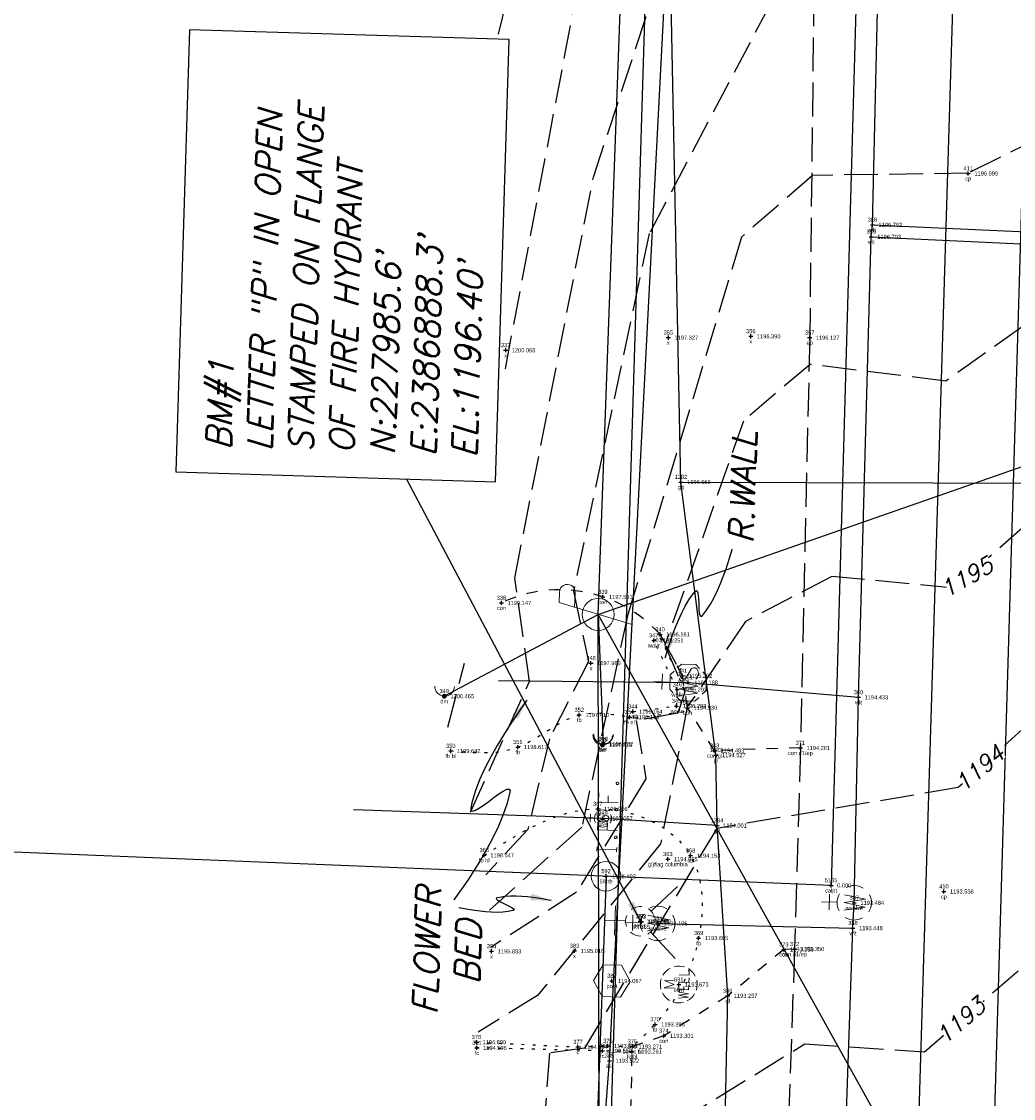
# Model space of a CAD drawing. Extents: x 2383805 to 2387584, y 226460 to 239380.
# Tile 36 of 49: x 2386828 to 2386925, y 227968 to 228073. Entities that reach past the tile are written whole.
import ezdxf
from ezdxf.enums import TextEntityAlignment as Align

# ---------------------------------------------------------------- set-up
doc = ezdxf.new("R2010")
doc.units = 0
doc.header["$LTSCALE"] = 20
doc.header["$MEASUREMENT"] = 0
doc.set_wipeout_variables(frame=1)
doc.header["$PDSIZE"] = 2
for name, pattern in [('cl20', [100, 5, -5, 80, -5, 5]), ('elecex', [0]), ('gasex', [0]), ('OhDOT_USTN1', [0.055, 0.014, -0.041]), ('OhDOT_USTN3', [0.22, 0.165, -0.055]), ('OhDOT_USTN5', [0.11, 0.055, -0.055]), ('sanex', [0]), ('teleex', [0]), ('waterex', [0])]:
    doc.linetypes.add(name, pattern=pattern)
doc.layers.add('DT_X_Contour_Major', color=132, linetype='OhDOT_USTN3', transparency=0.5)
doc.layers.add('DT_X_Contour_Minor', color=136, linetype='OhDOT_USTN3', transparency=0.5)
for name, color, linetype in [('DT_X_User_Label', 134, 'Continuous'), ('DV_X_Property_Line', 7, 'Continuous'), ('GT_X_Wells', 1, 'OhDOT_USTN3'), ('PV_X_Curb', 120, 'OhDOT_USTN1'), ('PV_X_Driveway', 7, 'OhDOT_USTN5'), ('PV_X_EOP', 7, 'OhDOT_USTN3'), ('RD_X_Cells', 7, 'Continuous'), ('RD_X_Text', 7, 'Continuous'), ('RD_X_Wall', 120, 'OhDOT_USTN1'), ('RW_X_CL_20', 6, 'cl20'), ('RW_X_PARCEL', 6, 'Continuous'), ('SV_X_Mon_Cells_Found', 7, 'Continuous'), ('SV_X_Shot_Marker', 2, 'Continuous'), ('SV_X_Text', 7, 'Continuous'), ('SV_X_Text_Description', 7, 'Continuous'), ('SV_X_Text_Elevation', 7, 'Continuous'), ('SV_X_Text_Name', 7, 'Continuous'), ('UT_X_Electric', 1, 'elecex'), ('UT_X_Electric_Cells', 1, 'Continuous'), ('UT_X_Gas', 2, 'gasex'), ('UT_X_Gas_Cells', 2, 'Continuous'), ('UT_X_Misc_Cells', 7, 'Continuous'), ('UT_X_Sanitary_Line', 3, 'sanex'), ('UT_X_Telecom', 30, 'teleex'), ('UT_X_Water', 133, 'waterex'), ('UT_X_Water_Cells', 133, 'Continuous'), ('VG_X_Flower_Bed', 3, 'OhDOT_USTN1'), ('VG_X_Text', 7, 'Continuous')]:
    doc.layers.add(name, color=color, linetype=linetype)
doc.styles.add('PTXT', font='TXT')
doc.styles.add('SHR', font='simplex.shx', dxfattribs={"oblique": 15})
doc.styles.get("Standard").update_dxf_attribs({"font": 'arialbd.ttf'})
doc.dimstyles.get("Standard").update_dxf_attribs({"dimtxt": 0.18, "dimasz": 0.18, "dimexe": 0.18, "dimexo": 0.0625, "dimgap": 0.09, "dimtad": 0, "dimtih": 1, "dimtoh": 1, "dimdec": 4, "dimzin": 0, "dimdsep": 46, "dimtxsty": 'Standard', "dimcen": 0.09, "dimadec": 0, "dimazin": 0, "dimtfac": 1, "dimtdec": 4, "dimtofl": 0, "dimtmove": 0, "dimatfit": 3, "dimfxl": 1, "dimtolj": 1, "dimtzin": 0, "dimarcsym": 0})

# ---------------------------------------------------------------- blocks, each defined once
blk = doc.blocks.new('MWELL')
at = {"layer": 'GT_X_Wells', "color": 1, "linetype": 'Continuous', "lineweight": 0, "flags": 128}
for points in [[(-0.0297, 0.0367), (-0.0297, 0.1168), (0, 0.0367), (0.0296, 0.1168), (0.0296, 0.0367)], [(-0.1118, -0.0014), (-0.1014, -0.0814), (-0.0876, -0.0014), (-0.0738, -0.0814), (-0.0628, -0.0014)], [(-0.0027, -0.0014), (-0.0407, -0.0014), (-0.0407, -0.0814), (0.0001, -0.0814)], [(-0.0407, -0.0411), (-0.0137, -0.0411)], [(0.0193, -0.0014), (0.0193, -0.0814), (0.0574, -0.0814)], [(0.0794, -0.0014), (0.0794, -0.0814), (0.1174, -0.0814)]]:
    blk.add_lwpolyline(points, dxfattribs=at)
at = {"layer": 'GT_X_Wells', "color": 1, "linetype": 'Continuous', "lineweight": 0}
for start, end in [(118.98656, 150.95776), (73.94094, 105.93665), (28.98656, 60.95776), (164.00213, 196.05906), (344.00213, 15.99787), (208.98656, 240.95776), (298.98656, 331.01344), (253.94094, 285.93665)]:
    blk.add_arc((0, 0), 0.15, start, end, dxfattribs=at)
blk = doc.blocks.new('PP')
at = {"layer": 'UT_X_Electric_Cells', "color": 1, "linetype": 'Continuous', "lineweight": 0}
for p, q in [((0.0428, 0.16), (-0.0375, -0.14)), ((0.0428, 0.16), (0.0853, 0.16)), ((0.0257, 0.0963), (0.0853, 0.0963))]:
    blk.add_line(p, q, dxfattribs=at)
blk.add_circle((0, 0), 0.065, dxfattribs=at)
at = {"layer": 'UT_X_Electric_Cells', "color": 1, "linetype": 'Continuous', "lineweight": 0, "extrusion": (0, 0, -1)}
blk.add_arc((-0.086, 0.1281), 0.0319, 88.8767, 271.1233, dxfattribs=at)
blk = doc.blocks.new('SPT9')
at = {"color": 0, "linetype": 'Continuous'}
for p, q in [((-0.5, 0), (0.5, 0)), ((0, -0.5), (0, 0.5))]:
    blk.add_line(p, q, dxfattribs=at)
blk = doc.blocks.new('DM')
at = {"layer": 'UT_X_Misc_Cells', "linetype": 'Continuous', "lineweight": 0}
h = blk.add_hatch(color=2, dxfattribs=at)
edge = h.paths.add_edge_path()
edge.add_arc((0, 0), 0.01, 0, 360)
at = {"layer": 'UT_X_Misc_Cells', "color": 2, "linetype": 'Continuous', "lineweight": 0}
blk.add_arc((0.04, 0), 0.04, 90, 270, dxfattribs=at)
blk = doc.blocks.new('DM_GUY WIRE ANCHOR')
at = {"xscale": 12, "yscale": 12, "zscale": 12}
blk.add_blockref('DM', (0.001, 0), dxfattribs=at)
blk = doc.blocks.new('GV')
at = {"layer": 'UT_X_Gas_Cells', "color": 2, "linetype": 'Continuous', "lineweight": 0}
for p, q in [((0.0318, 0.1017), (-0.0318, 0.1017)), ((0, 0.07), (0, 0.1335))]:
    blk.add_line(p, q, dxfattribs=at)
at = {"layer": 'UT_X_Gas_Cells', "color": 2, "linetype": 'Continuous', "lineweight": 0, "flags": 128}
blk.add_lwpolyline([(0.0266, 0.0273), (0.0259, 0.0308), (0.0238, 0.0344), (0.0203, 0.0379), (0.0153, 0.0422), (0.0118, 0.0436), (0.0089, 0.0443), (0.0047, 0.045), (-0.0038, 0.045), (-0.0074, 0.0443), (-0.0095, 0.0436), (-0.0123, 0.0422), (-0.018, 0.0379), (-0.0215, 0.0329), (-0.0237, 0.0273), (-0.0251, 0.0195), (-0.0265, 0.0082), (-0.0265, -0.0067), (-0.0258, -0.0188), (-0.023, -0.028), (-0.0187, -0.0365), (-0.0152, -0.0393), (-0.0109, -0.0422), (-0.0031, -0.045), (0.0047, -0.045), (0.0125, -0.0436), (0.0153, -0.0422), (0.0181, -0.0407), (0.021, -0.0379), (0.0238, -0.0337), (0.0266, -0.0273), (0.0266, -0.0096), (0.0118, -0.0096)], dxfattribs=at)
at = {"layer": 'UT_X_Gas_Cells', "color": 2, "linetype": 'Continuous', "lineweight": 0, "extrusion": (0, 0, -1)}
blk.add_arc((0, 0), 0.07, 330.01836, 29.98164, dxfattribs=at)
at = {"layer": 'UT_X_Gas_Cells', "color": 2, "linetype": 'Continuous', "lineweight": 0}
for start, end in [(60.01836, 120.01574), (330.01836, 29.98164), (239.98426, 299.98164)]:
    blk.add_arc((0, 0), 0.07, start, end, dxfattribs=at)
blk = doc.blocks.new('GVALVE_GAS VALVE')
at = {"xscale": 12, "yscale": 12, "zscale": 12}
blk.add_blockref('GV', (0, 0), dxfattribs=at)
blk = doc.blocks.new('POST')
at = {"layer": 'RD_X_Cells', "color": 30, "linetype": 'Continuous', "lineweight": 0, "flags": 128}
blk.add_lwpolyline([(-0.0649, -0.0375), (0, -0.075), (0.0649, -0.0375), (0.0649, 0.0375), (0, 0.075), (-0.0649, 0.0375), (-0.0649, -0.0375)], dxfattribs=at)
blk = doc.blocks.new('WSS')
at = {"layer": 'UT_X_Water_Cells', "color": 133, "linetype": 'Continuous', "lineweight": 0}
for p, q in [((0, 0.0741), (0, 0.1376)), ((0.0318, 0.1058), (-0.0319, 0.1058)), ((0.0202, 0.0083), (0.0553, -0.0101))]:
    blk.add_line(p, q, dxfattribs=at)
at = {"layer": 'UT_X_Water_Cells', "color": 133, "linetype": 'Continuous', "lineweight": 0, "flags": 128}
for points in [[(-0.0588, 0.0448), (-0.0741, 0.0297), (-0.0741, -0.0296), (-0.059, -0.0447)], [(0.0448, 0.0588), (0.0296, 0.0741), (-0.0297, 0.0741), (-0.0448, 0.059)], [(0.0588, -0.0447), (0.074, -0.0296), (0.074, 0.0297), (0.0588, 0.0448)], [(-0.0554, 0.0355), (-0.0413, -0.0408), (-0.0272, 0.0355), (-0.013, -0.0408), (0.0013, 0.0355)], [(-0.045, -0.0587), (-0.0297, -0.074), (0.0296, -0.074), (0.0448, -0.0588)]]:
    blk.add_lwpolyline(points, dxfattribs=at)
at = {"layer": 'UT_X_Water_Cells', "color": 133, "linetype": 'Continuous', "lineweight": 0, "extrusion": (0, 0, -1)}
for centre, radius, start, end in [((-0.0277, 0.0195), 0.0135, 303.6324, 53.7413), ((-0.0388, -0.0047), 0.04, 61.3463, 118.6537), ((-0.0372, -0.0091), 0.0316, 235.6037, 316.3305), ((-0.0438, -0.0225), 0.017, 132.0642, 228.5117)]:
    blk.add_arc(centre, radius, start, end, dxfattribs=at)
blk = doc.blocks.new('WGV')
at = {"layer": 'UT_X_Water_Cells', "color": 133, "linetype": 'Continuous', "lineweight": 0}
for p, q in [((0, 0.07), (0, 0.1336)), ((0.0318, 0.1018), (-0.0318, 0.1018))]:
    blk.add_line(p, q, dxfattribs=at)
at = {"layer": 'UT_X_Water_Cells', "color": 133, "linetype": 'Continuous', "lineweight": 0, "flags": 128}
blk.add_lwpolyline([(-0.0318, 0.041), (-0.0159, -0.0452), (0, 0.041), (0.016, -0.0452), (0.0318, 0.041)], dxfattribs=at)
at = {"layer": 'UT_X_Water_Cells', "color": 133, "linetype": 'Continuous', "lineweight": 0}
for start, end in [(60.0184, 120.0157), (330.0184, 29.9816), (239.9843, 299.9816)]:
    blk.add_arc((0, 0.0001), 0.07, start, end, dxfattribs=at)
at = {"layer": 'UT_X_Water_Cells', "color": 133, "linetype": 'Continuous', "lineweight": 0, "extrusion": (0, 0, -1)}
blk.add_arc((0, 0.0001), 0.07, 330.0184, 29.9816, dxfattribs=at)
blk = doc.blocks.new('FH')
at = {"layer": 'UT_X_Water_Cells', "color": 133, "linetype": 'Continuous', "lineweight": 0}
for p, q in [((-0.0001, 0.0602), (-0.0001, 0.1462)), ((0.0599, 0.1032), (-0.0601, 0.1032)), ((-0.0423, -0.0424), (-0.1463, -0.1463)), ((0.0423, -0.0424), (0.1462, -0.1463))]:
    blk.add_line(p, q, dxfattribs=at)
for start, end in [(68.1395, 112.038), (140.021, 184.0629), (356.0165, 39.9889), (211.8788, 255.8479), (283.8239, 329.9097)]:
    blk.add_arc((0, 0), 0.06, start, end, dxfattribs=at)
blk = doc.blocks.new('FH_FIRE HYDRANT')
at = {"xscale": 12, "yscale": 12, "zscale": 12}
blk.add_blockref('FH', (0, 0), dxfattribs=at)
blk = doc.blocks.new('IPF')
at = {"layer": 'SV_X_Mon_Cells_Found', "color": 7, "linetype": 'Continuous', "lineweight": 0, "flags": 128}
for points in [[(0.1007, 0.04), (0.1184, 0.04)], [(0.1095, -0.04), (0.1095, 0.04)], [(0.1878, -0.04), (0.1878, 0.04), (0.2143, 0.04), (0.217, 0.0394), (0.2209, 0.0381), (0.2225, 0.0368), (0.2242, 0.0356), (0.2264, 0.0324), (0.228, 0.0293), (0.2291, 0.0242), (0.2291, 0.0167), (0.2286, 0.0142), (0.2275, 0.0104), (0.2253, 0.006), (0.2231, 0.0041), (0.2214, 0.0028), (0.2187, 0.0016), (0.2143, 0.0009), (0.1878, 0.0009)], [(0.3383, 0.04), (0.3002, 0.04), (0.3002, -0.04)], [(0.3002, 0.0009), (0.3272, 0.0009)], [(0.1007, -0.04), (0.1184, -0.04)], [(0.1575, -0.0293), (0.1602, -0.0293), (0.1619, -0.0305), (0.1635, -0.0331), (0.1635, -0.0362), (0.1619, -0.0387), (0.1602, -0.04), (0.1575, -0.04), (0.1558, -0.0387), (0.1542, -0.0362), (0.1542, -0.0331), (0.1558, -0.0305), (0.1575, -0.0293)], [(0.2699, -0.0293), (0.2727, -0.0293), (0.2743, -0.0305), (0.276, -0.0331), (0.276, -0.0362), (0.2743, -0.0387), (0.2727, -0.04), (0.2699, -0.04), (0.2683, -0.0387), (0.2666, -0.0362), (0.2666, -0.0331), (0.2683, -0.0305), (0.2699, -0.0293)], [(0.3774, -0.0293), (0.3801, -0.0293), (0.3818, -0.0305), (0.3835, -0.0331), (0.3835, -0.0362), (0.3818, -0.0387), (0.3801, -0.04), (0.3774, -0.04), (0.3757, -0.0387), (0.3741, -0.0362), (0.3741, -0.0331), (0.3757, -0.0305), (0.3774, -0.0293)]]:
    blk.add_lwpolyline(points, dxfattribs=at)
at = {"layer": 'SV_X_Mon_Cells_Found', "color": 7, "linetype": 'Continuous', "lineweight": 0}
blk.add_circle((0, 0), 0.06, dxfattribs=at)

msp = doc.modelspace()

# ---------------------------------------------------------------- linework, layer by layer
at = {"layer": 'DT_X_Contour_Major'}
for points, elevation in [([(2386875.1, 228039.49), (2386882.3, 228077.48), (2386888.49, 228098.82), (2386894.93, 228111.64), (2386922.54, 228112.51), (2386938.93, 228123.36), (2386941.83, 228129.89), (2386954.52, 228136.22), (2386975.51, 228141.94), (2386987.12, 228146.85)], 1200), ([(2386970.34, 228052.82), (2386960.68, 228053.2), (2386956.44, 228048.72), (2386949.95, 228050.46), (2386935.71, 228032.96), (2386918.89, 228018.12), (2386906.94, 228019.25), (2386898.53, 228014.86), (2386892.85, 228006.53), (2386890.25, 227993.16), (2386878.25, 227978.39), (2386872.44, 227974.81)], 1195), ([(2386869.49, 228004.56), (2386871.11, 228010.78)], 1200)]:
    msp.add_lwpolyline(points, dxfattribs=dict(at, elevation=elevation))
at = {"layer": 'DT_X_Contour_Minor'}
for points, elevation in [([(2386874.44, 228072.13), (2386886.38, 228121.22), (2386892.95, 228134.83), (2386898.12, 228139.31), (2386923.65, 228132.37), (2386936.37, 228140.01), (2386939.2, 228137.8), (2386958.79, 228148.35), (2386980.66, 228154.69), (2386986.54, 228151.74)], 1201), ([(2386871.69, 227996.27), (2386877.45, 228008.99), (2386876.02, 228019.08), (2386883.69, 228058.18), (2386891.08, 228080.71), (2386899.32, 228093.71), (2386918.98, 228094.09), (2386935.28, 228101.6), (2386949.96, 228116.17), (2386950.88, 228124.16), (2386967.99, 228128.73), (2386987.04, 228137.67)], 1199), ([(2386986.94, 228128.38), (2386962.22, 228118.9), (2386961.39, 228111.64), (2386962.65, 228108.82), (2386960.31, 228102.37), (2386955.24, 228100.1), (2386939.38, 228085.5), (2386924.16, 228077.83), (2386901.02, 228075.22), (2386889.14, 228052.7), (2386881.74, 228017.82), (2386883.22, 228010.96), (2386879.39, 228003.41), (2386877.29, 227994.57), (2386873.18, 227990.14)], 1198), ([(2386979.74, 228100), (2386969.19, 228077.9), (2386963.86, 228075.59), (2386951.02, 228073.77), (2386920.25, 228058.57), (2386905.07, 228058.36), (2386898.15, 228052.35), (2386887.04, 228015.53), (2386882.56, 227994.8), (2386873.45, 227986.62)], 1197), ([(2386973.02, 228059.98), (2386960.83, 228058.06), (2386953.49, 228061.88), (2386939.42, 228056.38), (2386932.71, 228048.66), (2386918.06, 228038.31), (2386904.82, 228039.93), (2386898.32, 228034.41), (2386890.67, 228012.55), (2386892.61, 228008), (2386891.93, 228005.9), (2386887.87, 228005.2), (2386888.82, 227999.5), (2386882.05, 227988.47), (2386873.72, 227983.1)], 1196), ([(2386969.3, 228046.06), (2386960.19, 228031.76), (2386957.41, 228032.73), (2386956.37, 228038.28), (2386951.95, 228031.27), (2386942.82, 228023.44), (2386941.82, 228027.18), (2386932.76, 228010.88), (2386919.28, 227998.65), (2386895.72, 227994.68), (2386882.81, 227973.24), (2386879.42, 227972.76), (2386877.5, 227948.48), (2386881.83, 227944.98), (2386884.37, 227934.58), (2386878.7, 227883.76), (2386874.28, 227788.75), (2386872.41, 227776.8), (2386862.44, 227773.73)], 1194), ([(2386891.93, 227966.04), (2386904.32, 227973.67), (2386915.98, 227972.87), (2386932.15, 227986.86), (2386937.04, 228004.67), (2386940.52, 227992.82), (2386944.75, 227993.89), (2386952.16, 228002.98), (2386961.06, 227999.51)], 1193)]:
    msp.add_lwpolyline(points, dxfattribs=dict(at, elevation=elevation))
at = {"layer": 'DV_X_Property_Line'}
for p, q in [((2386911.41, 228148.97), (2386906.87, 227989.12)), ((2386917.97, 227804.19), (2386925.53, 228056.77)), ((2386906.87, 227989.12), (2386651.56, 227999.46)), ((2386884.92, 227990.01), (2386875.64, 227727.68))]:
    msp.add_line(p, q, dxfattribs=at)
at = {"layer": 'PV_X_Curb'}
for points in [[(2386872.27, 227973.83), (2386882.18, 227973.36), (2386885.1, 227973.46), (2386887.49, 227973.4)], [(2386887.46, 227972.91), (2386884.56, 227972.98), (2386872.33, 227973.27)]]:
    msp.add_lwpolyline(points, dxfattribs=at)
at = {"layer": 'PV_X_Driveway'}
msp.add_line((2386886.89, 227947.34), (2386887.49, 227973.4), dxfattribs=at)
msp.add_lwpolyline([(2386874.72, 228016.67, -0.331002), (2386890.19, 228013.6), (2386892.38, 228009.56)], format="xyb", dxfattribs=at)
for points in [[(2386903.88, 228002.52), (2386895.51, 228002.27), (2386892.86, 228006.45), (2386892.38, 228009.56), (2386890.19, 228013.6)], [(2386903.31, 227982.91), (2386902.27, 227982.87), (2386896.79, 227978.35), (2386890.56, 227974.45), (2386887.49, 227973.4)]]:
    msp.add_lwpolyline(points, dxfattribs=at)
at = {"layer": 'PV_X_EOP'}
msp.add_lwpolyline([(2386919.63, 228534.49), (2386918.82, 228491.94), (2386917.45, 228449.07), (2386915.61, 228384.79), (2386915.23, 228356.29), (2386913.98, 228311.14), (2386912.77, 228268.11), (2386912.15, 228251.63), (2386911.46, 228226.57), (2386911.08, 228198.42), (2386908.79, 228150.5), (2386906.65, 228115.62), (2386905.3, 228085.02), (2386904.79, 228042.54), (2386903.88, 228002.52), (2386903.31, 227982.91), (2386901.68, 227936.55)], dxfattribs=at)
at = {"layer": 'RD_X_Text'}
msp.add_lwpolyline([(2386890.7, 228011.3), (2386890.73, 228011.38), (2386890.79, 228011.62), (2386890.9, 228011.98), (2386891.04, 228012.45), (2386891.23, 228013.01), (2386891.45, 228013.64), (2386891.7, 228014.31), (2386891.98, 228015), (2386892.3, 228015.69), (2386892.64, 228016.36), (2386893.01, 228016.98), (2386893.41, 228017.54), (2386893.61, 228017.79), (2386893.74, 228017.88), (2386893.82, 228017.82), (2386893.88, 228017.65), (2386893.92, 228017.38), (2386893.95, 228017.06), (2386893.96, 228016.7), (2386893.97, 228016.34), (2386893.99, 228016), (2386894.02, 228015.7), (2386894.07, 228015.48), (2386894.14, 228015.36), (2386894.25, 228015.37), (2386894.32, 228015.43), (2386894.72, 228015.95), (2386895.1, 228016.55), (2386895.46, 228017.2), (2386895.79, 228017.88), (2386896.09, 228018.57), (2386896.36, 228019.25), (2386896.6, 228019.9), (2386896.8, 228020.5), (2386896.96, 228021.02), (2386897.09, 228021.44), (2386897.18, 228021.74), (2386897.22, 228021.9), (2386897.22, 228021.92)], dxfattribs=at)
msp.add_solid([(2386890.95, 228013.31), (2386891.59, 228013.12), (2386890.7, 228011.3)], dxfattribs=at)
at = {"layer": 'RD_X_Wall'}
msp.add_lwpolyline([(2386887.54, 228006.07), (2386891.8, 228006.61), (2386891.87, 228008.21), (2386889.58, 228013.01), (2386890.18, 228013.3), (2386892.54, 228008.34), (2386892.45, 228006.02), (2386887.62, 228005.41)], close=True, dxfattribs=at)
at = {"layer": 'RW_X_CL_20', "color": 3}
msp.add_line((2386881.14, 226843.48), (2386933.38, 228553.2), dxfattribs=at)
at = {"layer": 'RW_X_PARCEL'}
msp.add_line((2386878.19, 227729.36), (2386894.95, 228278.06), dxfattribs=at)
at = {"layer": 'SV_X_Shot_Marker'}
for p in [(2386920.26, 228058.55, 1197), (2386910.91, 228053.54, 1196.76), (2386910.79, 228052.37, 1196.7), (2386891, 228042.54, 1197.33), (2386899.04, 228042.67, 1196.39), (2386904.79, 228042.54, 1196.13), (2386875.13, 228041.31, 1200.07), (2386892.23, 228028.46, 1196.66), (2386884.61, 228017.25, 1197.53), (2386874.72, 228016.67, 1199.15), (2386890.19, 228013.6, 1196.16), (2386889.58, 228013.01, 1196.25), (2386883.45, 228010.8, 1197.97), (2386892.38, 228009.56, 1195.26), (2386892.93, 228008.9, 1195.19), (2386869.14, 228007.57, 1200.46), (2386891.87, 228008.21, 1196.29), (2386909.55, 228007.46, 1194.43), (2386891.8, 228006.61, 1196.3), (2386892.86, 228006.45, 1194.93), (2386882.31, 228005.74, 1197.41), (2386887.2, 228005.53, 1196.14), (2386887.54, 228006.07, 1196.16), (2386869.77, 228002.23, 1199.64), (2386876.31, 228002.61, 1198.62), (2386884.57, 228002.82, 1197.01), (2386884.65, 228002.91, 1196.98), (2386895.51, 228002.27, 1194.48), (2386903.88, 228002.52, 1194.2), (2386895.64, 228001.82, 1194.53), (2386884.12, 227996.58, 1196.97), (2386884.62, 227995.64, 1197.06), (2386895.75, 227994.96, 1194), (2386873.04, 227992.06, 1198.55), (2386890.95, 227991.68, 1194.57), (2386893.17, 227992.02, 1194.15), (2386884.92, 227990.01, 1195.4), (2386906.87, 227989.12), (2386917.88, 227988.52, 1193.54), (2386909.14, 227987.42, 1193.48), (2386888.27, 227985.62, 1196.38), (2386888.39, 227985.58, 1196.4), (2386889.97, 227985.41, 1194.19), (2386909.01, 227984.95, 1193.45), (2386893.95, 227983.98, 1193.61), (2386873.75, 227982.69, 1195.88), (2386881.84, 227982.73, 1195.02), (2386902.27, 227982.87, 1193.35), (2386903.31, 227982.91, 1193.35), (2386885.49, 227979.8, 1194.07), (2386892.02, 227979.45, 1193.67), (2386896.79, 227978.35, 1193.26), (2386889.7, 227975.56, 1193.4), (2386872.27, 227973.83, 1194.89), (2386890.56, 227974.45, 1193.3), (2386872.33, 227973.27, 1194.6), (2386882.18, 227973.36, 1194.09), (2386884.56, 227972.98, 1193.55), (2386885.1, 227973.46, 1193.65), (2386887.46, 227972.91, 1193.26), (2386887.49, 227973.4, 1193.27), (2386885.25, 227972.02, 1193.52)]:
    msp.add_point(p, dxfattribs=at)
at = {"layer": 'SV_X_Text'}
msp.add_lwpolyline([(2386874.13, 228028.49), (2386875.46, 228071.61), (2386844.29, 228072.57), (2386842.96, 228029.45)], close=True, dxfattribs=at)
at = {"layer": 'UT_X_Electric'}
for points in [[(2386950.29, 227865.72), (2386884.33, 227926.63), (2386884.15, 228015.55), (2386889.17, 228152.84), (2386893.32, 228259.39), (2386895.59, 228345.16), (2386690.07, 228339.55)], [(2386884.15, 228015.55), (2386956.82, 228040.91), (2387174.15, 228050.79)]]:
    msp.add_lwpolyline(points, dxfattribs=at)
at = {"layer": 'UT_X_Electric_Cells'}
for p, q in [((2386869.14, 228007.57), (2386884.15, 228015.55)), ((2386884.15, 228015.55), (2386884.65, 228002.92))]:
    msp.add_line(p, q, dxfattribs=at)
at = {"layer": 'UT_X_Gas'}
for points in [[(2386916.94, 227409.77), (2386923.41, 227588.03), (2386921.22, 227663.68), (2386889.8, 227664.52), (2386889.74, 227692.21), (2386892.17, 227791.41), (2386893.93, 227848.7), (2386895.88, 227935.14), (2386896.79, 227978.35), (2386895.75, 227994.96), (2386895.64, 228001.82), (2386892.23, 228028.46), (2386891.09, 228085.02), (2386889.82, 228117.56), (2386890.9, 228148.98), (2386895.18, 228216.93), (2386894.99, 228254.95), (2386895.61, 228271.13), (2386888.8, 228326.76), (2386908.37, 228336.45), (2386909.93, 228390.76), (2386912.85, 228455.7), (2386916.12, 228576.57)], [(2386892.23, 228028.46), (2386953.68, 228028.27), (2386985.58, 228027.91)], [(2386895.75, 227994.96), (2386884.62, 227995.64), (2386860.27, 227996.48)]]:
    msp.add_lwpolyline(points, dxfattribs=at)
at = {"layer": 'UT_X_Sanitary_Line'}
msp.add_lwpolyline([(2386832.37, 227243.57), (2386881.96, 227254.98), (2386872.77, 227807.03), (2386885.25, 227972.02), (2386896.53, 228189.89), (2386900.56, 228320.22)], dxfattribs=at)
at = {"layer": 'UT_X_Telecom'}
msp.add_line((2386942.89, 227909.84), (2386884.15, 228015.55), dxfattribs=at)
at = {"layer": 'UT_X_Water'}
for points in [[(2386888.3, 227204.2), (2386891.45, 227317.03), (2386892.9, 227357.99), (2386893.99, 227413.83), (2386898.2, 227601.78), (2386903.36, 227821.93), (2386909.01, 227984.95), (2386909.14, 227987.42), (2386909.55, 228007.46), (2386910.79, 228052.37), (2386910.91, 228053.54), (2386918.15, 228362.9), (2386918.49, 228364.85), (2386920.94, 228444.6), (2386924.42, 228561.37)], [(2386910.91, 228053.54), (2386953.17, 228051.61), (2386979.64, 228050.46)], [(2386910.79, 228052.37), (2386953.22, 228050.39), (2386963.46, 228049.9)], [(2386874.42, 228009.1), (2386892.93, 228008.9), (2386909.55, 228007.46)], [(2386889.97, 227985.41), (2386909.01, 227984.95)]]:
    msp.add_lwpolyline(points, dxfattribs=at)
at = {"layer": 'VG_X_Flower_Bed'}
for points in [[(2386869.77, 228002.23, 1199.64), (2386876.31, 228002.61, 1198.62), (2386882.31, 228005.74, 1197.41), (2386887.2, 228005.53, 1196.14)], [(2386873.04, 227992.06, 1198.55), (2386884.12, 227996.58, 1196.97), (2386893.17, 227992.02, 1194.15), (2386893.95, 227983.98, 1193.61), (2386889.7, 227975.56, 1193.4), (2386887.49, 227973.4, 1193.27)]]:
    msp.add_spline(points, degree=3, dxfattribs=at)
at = {"layer": 'VG_X_Text'}
for points in [[(2386877.2, 228007.17), (2386877.11, 228007.06), (2386876.88, 228006.73), (2386876.51, 228006.21), (2386876.04, 228005.53), (2386875.5, 228004.71), (2386874.91, 228003.78), (2386874.3, 228002.76), (2386873.69, 228001.67), (2386873.11, 228000.55), (2386872.59, 227999.41), (2386872.16, 227998.28), (2386871.83, 227997.18), (2386871.72, 227996.66), (2386871.74, 227996.41), (2386871.9, 227996.35), (2386872.19, 227996.45), (2386872.58, 227996.68), (2386873.03, 227996.99), (2386873.51, 227997.34), (2386874, 227997.71), (2386874.47, 227998.05), (2386874.89, 227998.32), (2386875.23, 227998.49), (2386875.46, 227998.51), (2386875.56, 227998.37), (2386875.55, 227998.21), (2386875.29, 227997.14), (2386874.9, 227996.03), (2386874.42, 227994.89), (2386873.87, 227993.76), (2386873.28, 227992.65), (2386872.66, 227991.59), (2386872.06, 227990.61), (2386871.49, 227989.73), (2386870.98, 227988.98), (2386870.56, 227988.38), (2386870.25, 227987.95), (2386870.09, 227987.73), (2386870.07, 227987.7)], [(2386879.58, 227987.63), (2386879.52, 227987.65), (2386879.34, 227987.68), (2386879.06, 227987.74), (2386878.7, 227987.8), (2386878.27, 227987.87), (2386877.78, 227987.94), (2386877.26, 227987.99), (2386876.71, 227988.04), (2386876.14, 227988.06), (2386875.59, 227988.06), (2386875.05, 227988.03), (2386874.55, 227987.95), (2386874.31, 227987.9), (2386874.21, 227987.84), (2386874.22, 227987.76), (2386874.33, 227987.67), (2386874.52, 227987.56), (2386874.75, 227987.44), (2386875.01, 227987.31), (2386875.28, 227987.19), (2386875.53, 227987.06), (2386875.74, 227986.95), (2386875.89, 227986.84), (2386875.95, 227986.75), (2386875.91, 227986.69), (2386875.84, 227986.66), (2386875.36, 227986.57), (2386874.84, 227986.51), (2386874.29, 227986.49), (2386873.73, 227986.51), (2386873.17, 227986.54), (2386872.63, 227986.59), (2386872.12, 227986.66), (2386871.66, 227986.73), (2386871.26, 227986.79), (2386870.94, 227986.85), (2386870.71, 227986.9), (2386870.59, 227986.92), (2386870.57, 227986.93)]]:
    msp.add_lwpolyline(points, dxfattribs=at)
for points in [[(2386876.32, 228005.35), (2386875.77, 228005.73), (2386877.2, 228007.17)], [(2386877.55, 227987.66), (2386877.67, 227988.32), (2386879.58, 227987.63)]]:
    msp.add_solid(points, dxfattribs=at)

# ---------------------------------------------------------------- block references
at = {"layer": 'GT_X_Wells', "xscale": 12, "yscale": 12, "zscale": 12, "rotation": 88.23333333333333}
msp.add_blockref('MWELL', (2386892.02, 227979.45, 1193.67), dxfattribs=at)
at = {"layer": 'RD_X_Cells', "xscale": 24, "yscale": 24, "zscale": 24, "rotation": 88.23333334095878}
msp.add_blockref('POST', (2386885.49, 227979.8, 1194.07), dxfattribs=at)
at = {"layer": 'SV_X_Mon_Cells_Found', "xscale": 24, "yscale": 24, "zscale": 24, "rotation": 88.23333333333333}
msp.add_blockref('IPF', (2386884.92, 227990.01), dxfattribs=at)
at = {"layer": 'SV_X_Shot_Marker', "xscale": 0.4, "yscale": 0.4, "zscale": 0.4}
for p in [(2386920.26, 228058.55, 1197), (2386910.91, 228053.54, 1196.76), (2386910.79, 228052.37, 1196.7), (2386891, 228042.54, 1197.33), (2386899.04, 228042.67, 1196.39), (2386904.79, 228042.54, 1196.13), (2386875.13, 228041.31, 1200.07), (2386892.23, 228028.46, 1196.66), (2386874.72, 228016.67, 1199.15), (2386884.61, 228017.25, 1197.53), (2386890.19, 228013.6, 1196.16), (2386889.58, 228013.01, 1196.25), (2386883.45, 228010.8, 1197.97), (2386892.38, 228009.56, 1195.26), (2386891.87, 228008.21, 1196.29), (2386892.93, 228008.9, 1195.19), (2386869.14, 228007.57, 1200.46), (2386909.55, 228007.46, 1194.43), (2386887.54, 228006.07, 1196.16), (2386891.8, 228006.61, 1196.3), (2386892.86, 228006.45, 1194.93), (2386882.31, 228005.74, 1197.41), (2386887.2, 228005.53, 1196.14), (2386884.65, 228002.91, 1196.98), (2386869.77, 228002.23, 1199.64), (2386876.31, 228002.61, 1198.62), (2386884.57, 228002.82, 1197.01), (2386895.51, 228002.27, 1194.48), (2386895.64, 228001.82, 1194.53), (2386903.88, 228002.52, 1194.2), (2386884.12, 227996.58, 1196.97), (2386884.62, 227995.64, 1197.06), (2386895.75, 227994.96, 1194), (2386873.04, 227992.06, 1198.55), (2386890.95, 227991.68, 1194.57), (2386893.17, 227992.02, 1194.15), (2386884.92, 227990.01, 1195.4), (2386906.87, 227989.12), (2386917.88, 227988.52, 1193.54), (2386909.14, 227987.42, 1193.48), (2386888.27, 227985.62, 1196.38), (2386888.39, 227985.58, 1196.4), (2386889.97, 227985.41, 1194.19), (2386893.95, 227983.98, 1193.61), (2386909.01, 227984.95, 1193.45), (2386903.31, 227982.91, 1193.35), (2386873.75, 227982.69, 1195.88), (2386881.84, 227982.73, 1195.02), (2386902.27, 227982.87, 1193.35), (2386885.49, 227979.8, 1194.07), (2386892.02, 227979.45, 1193.67), (2386896.79, 227978.35, 1193.26), (2386889.7, 227975.56, 1193.4), (2386872.27, 227973.83, 1194.89), (2386885.1, 227973.46, 1193.65), (2386890.56, 227974.45, 1193.3), (2386872.33, 227973.27, 1194.6), (2386882.18, 227973.36, 1194.09), (2386884.56, 227972.98, 1193.55), (2386887.46, 227972.91, 1193.26), (2386887.49, 227973.4, 1193.27), (2386885.25, 227972.02, 1193.52)]:
    msp.add_blockref('SPT9', p, dxfattribs=at)
at = {"layer": 'UT_X_Electric_Cells'}
for name, p, xscale, yscale, zscale, rotation in [('PP', (2386884.15, 228015.55), 24, 24, 24, 88.23333333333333), ('DM_GUY WIRE ANCHOR', (2386869.14, 228007.57, 1200.46), 2, 2, 2, 88.23333334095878), ('DM_GUY WIRE ANCHOR', (2386884.57, 228002.82, 1197.01), 2, 2, 2, 88.23333334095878), ('DM_GUY WIRE ANCHOR', (2386884.65, 228002.91, 1196.98), 2, 2, 2, 88.23333334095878)]:
    msp.add_blockref(name, p, dxfattribs=dict(at, xscale=xscale, yscale=yscale, zscale=zscale, rotation=rotation))
at = {"layer": 'UT_X_Gas_Cells', "rotation": 88.23333334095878}
msp.add_blockref('GVALVE_GAS VALVE', (2386884.62, 227995.64, 1197.06), dxfattribs=at)
at = {"layer": 'UT_X_Water_Cells', "rotation": 88.23333334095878}
for name, p, xscale, yscale, zscale in [('WSS', (2386892.93, 228008.9, 1195.19), 24, 24, 24), ('FH_FIRE HYDRANT', (2386888.27, 227985.62, 1196.38), 2, 2, 2), ('WGV', (2386909.14, 227987.42, 1193.48), 24, 24, 24), ('WGV', (2386889.97, 227985.41, 1194.19), 24, 24, 24)]:
    msp.add_blockref(name, p, dxfattribs=dict(at, xscale=xscale, yscale=yscale, zscale=zscale))

# ---------------------------------------------------------------- texts
at = {"layer": 'RD_X_Text', "insert": (2386896.9, 228022.5), "char_height": 2.4, "attachment_point": 1, "rotation": 88.2333, "style": 'SHR'}
msp.add_mtext_dynamic_manual_height_columns('R.WALL', width=29.326, gutter_width=12, heights=[0], dxfattribs=at)
at = {"layer": 'SV_X_Text', "insert": (2386859.12, 228031.25), "char_height": 2.4, "attachment_point": 4, "rotation": 88.2333, "style": 'SHR'}
msp.add_mtext('BM#1\\PLETTER "P" IN OPEN\\PSTAMPED ON FLANGE \\POF FIRE HYDRANT\\PN:227985.6\'^JE:2386888.3\'^JEL:1196.40\'', dxfattribs=at)
at = {"layer": 'SV_X_Text_Description', "style": 'PTXT'}
for s, p in [('cp', (2386920.26, 228057.85, 1197)), ('wlt', (2386910.91, 228052.84, 1196.76)), ('wlt', (2386910.79, 228051.67, 1196.7)), ('x', (2386891, 228041.84, 1197.33)), ('x', (2386899.04, 228041.97, 1196.39)), ('ep', (2386904.79, 228041.84, 1196.13)), ('x', (2386875.13, 228040.61, 1200.07)), ('glt', (2386892.23, 228027.76, 1196.66)), ('con', (2386884.61, 228016.55, 1197.53)), ('con', (2386874.72, 228015.97, 1199.15)), ('wallr', (2386889.58, 228012.31, 1196.25)), ('con', (2386890.19, 228012.9, 1196.16)), ('x', (2386883.45, 228010.1, 1197.97)), ('con', (2386892.38, 228008.86, 1195.26)), ('wsv', (2386892.93, 228008.2, 1195.19)), ('dm', (2386869.14, 228006.87, 1200.46)), ('wallr', (2386891.87, 228007.51, 1196.29)), ('wallr', (2386891.8, 228005.91, 1196.3)), ('wlt', (2386909.55, 228006.76, 1194.43)), ('fb', (2386882.31, 228005.04, 1197.41)), ('fb el', (2386887.2, 228004.83, 1196.14)), ('wallr', (2386887.54, 228005.37, 1196.16)), ('con', (2386892.86, 228005.75, 1194.93)), ('fb', (2386876.31, 228001.91, 1198.62)), ('dm', (2386884.57, 228002.12, 1197.01)), ('dm', (2386884.65, 228002.21, 1196.98)), ('con/gl', (2386895.51, 228001.57, 1194.48)), ('con e1/ep', (2386903.88, 228001.82, 1194.2)), ('fb bl', (2386869.77, 228001.53, 1199.64)), ('gl', (2386895.64, 228001.12, 1194.53)), ('fb', (2386884.12, 227995.88, 1196.97)), ('gsv', (2386884.62, 227994.94, 1197.06)), ('glt', (2386895.75, 227994.26, 1194)), ('fb bl', (2386873.04, 227991.36, 1198.55)), ('fb', (2386893.17, 227991.32, 1194.15)), ('gl)flag columbia', (2386890.95, 227990.98, 1194.57)), ('5/8rb', (2386884.92, 227989.31, 1195.4)), ('calpt', (2386906.87, 227988.42)), ('cp', (2386917.88, 227987.82, 1193.54)), ('wvalve', (2386909.14, 227986.72, 1193.48)), ('PT365', (2386888.39, 227984.88, 1196.4)), ('bm1', (2386888.27, 227984.92, 1196.38)), ('wvalve', (2386889.97, 227984.71, 1194.19)), ('wlt', (2386909.01, 227984.25, 1193.45)), ('fb', (2386893.95, 227983.28, 1193.61)), ('x', (2386873.75, 227981.99, 1195.88)), ('x', (2386881.84, 227982.03, 1195.02)), ('con', (2386902.27, 227982.17, 1193.35)), ('con b1/ep', (2386903.31, 227982.21, 1193.35)), ('post', (2386885.49, 227979.1, 1194.07)), ('ellm', (2386892.02, 227978.75, 1193.67)), ('gl', (2386896.79, 227977.65, 1193.26)), ('fb', (2386889.7, 227974.86, 1193.4)), ('con', (2386890.56, 227973.75, 1193.3)), ('fc', (2386872.33, 227972.57, 1194.6)), ('c', (2386872.27, 227973.13, 1194.89)), ('c', (2386882.18, 227972.66, 1194.09)), ('fc', (2386884.56, 227972.28, 1193.55)), ('c', (2386885.1, 227972.76, 1193.65)), ('con c bl', (2386887.49, 227972.7, 1193.27)), ('fc bl', (2386887.46, 227972.21, 1193.26)), ('ssl', (2386885.25, 227971.32, 1193.52))]:
    msp.add_text(s, height=0.4, dxfattribs=at).set_placement(p, align=Align.CENTER)
at = {"layer": 'SV_X_Text_Elevation', "style": 'PTXT'}
for s, p in [('1196.999', (2386920.86, 228058.35, 1197)), ('1196.762', (2386911.51, 228053.34, 1196.76)), ('1196.703', (2386911.39, 228052.17, 1196.7)), ('1197.327', (2386891.6, 228042.34, 1197.33)), ('1196.390', (2386899.64, 228042.47, 1196.39)), ('1196.127', (2386905.39, 228042.34, 1196.13)), ('1200.068', (2386875.73, 228041.11, 1200.07)), ('1196.656', (2386892.83, 228028.26, 1196.66)), ('1199.147', (2386875.32, 228016.47, 1199.15)), ('1197.531', (2386885.21, 228017.05, 1197.53)), ('1196.161', (2386890.79, 228013.4, 1196.16)), ('1196.251', (2386890.18, 228012.81, 1196.25)), ('1197.969', (2386884.05, 228010.6, 1197.97)), ('1195.262', (2386892.98, 228009.36, 1195.26)), ('1196.293', (2386892.47, 228008.01, 1196.29)), ('1195.188', (2386893.53, 228008.7, 1195.19)), ('1200.465', (2386869.74, 228007.37, 1200.46)), ('1194.433', (2386910.15, 228007.26, 1194.43)), ('1196.164', (2386888.14, 228005.87, 1196.16)), ('1196.298', (2386892.4, 228006.41, 1196.3)), ('1194.930', (2386893.46, 228006.25, 1194.93)), ('1197.410', (2386882.91, 228005.54, 1197.41)), ('1196.144', (2386887.8, 228005.33, 1196.14)), ('1196.982', (2386885.25, 228002.71, 1196.98)), ('1199.642', (2386870.37, 228002.03, 1199.64)), ('1198.617', (2386876.91, 228002.41, 1198.62)), ('1197.013', (2386885.17, 228002.62, 1197.01)), ('1194.483', (2386896.11, 228002.07, 1194.48)), ('1194.527', (2386896.24, 228001.62, 1194.53)), ('1194.201', (2386904.48, 228002.32, 1194.2)), ('1196.966', (2386884.72, 227996.38, 1196.97)), ('1197.057', (2386885.22, 227995.44, 1197.06)), ('1194.001', (2386896.35, 227994.76, 1194)), ('1198.547', (2386873.64, 227991.86, 1198.55)), ('1194.565', (2386891.55, 227991.48, 1194.57)), ('1194.153', (2386893.77, 227991.82, 1194.15)), ('1195.402', (2386885.52, 227989.81, 1195.4)), ('0.000', (2386907.47, 227988.92)), ('1193.536', (2386918.48, 227988.32, 1193.54)), ('1193.484', (2386909.74, 227987.22, 1193.48)), ('1196.381', (2386888.87, 227985.42, 1196.38)), ('1196.397', (2386888.99, 227985.38, 1196.4)), ('1194.195', (2386890.57, 227985.21, 1194.19)), ('1193.605', (2386894.55, 227983.78, 1193.61)), ('1193.448', (2386909.61, 227984.75, 1193.45)), ('1193.350', (2386903.91, 227982.71, 1193.35)), ('1195.883', (2386874.35, 227982.49, 1195.88)), ('1195.018', (2386882.44, 227982.53, 1195.02)), ('1193.350', (2386902.87, 227982.67, 1193.35)), ('1194.067', (2386886.09, 227979.6, 1194.07)), ('1193.673', (2386892.62, 227979.25, 1193.67)), ('1193.257', (2386897.39, 227978.15, 1193.26)), ('1193.396', (2386890.3, 227975.36, 1193.4)), ('1194.890', (2386872.87, 227973.63, 1194.89)), ('1193.653', (2386885.7, 227973.26, 1193.65)), ('1193.301', (2386891.16, 227974.25, 1193.3)), ('1194.596', (2386872.93, 227973.07, 1194.6)), ('1194.094', (2386882.78, 227973.16, 1194.09)), ('1193.550', (2386885.16, 227972.78, 1193.55)), ('1193.261', (2386888.06, 227972.71, 1193.26)), ('1193.271', (2386888.09, 227973.2, 1193.27)), ('1193.522', (2386885.85, 227971.82, 1193.52))]:
    msp.add_text(s, height=0.4, dxfattribs=at).set_placement(p)
at = {"layer": 'SV_X_Text_Name', "style": 'PTXT'}
for s, p in [('411', (2386920.26, 228058.85, 1197)), ('358', (2386910.91, 228053.84, 1196.76)), ('359', (2386910.79, 228052.67, 1196.7)), ('355', (2386891, 228042.84, 1197.33)), ('356', (2386899.04, 228042.97, 1196.39)), ('357', (2386904.79, 228042.84, 1196.13)), ('337', (2386875.13, 228041.61, 1200.07)), ('1282', (2386892.23, 228028.76, 1196.66)), ('339', (2386884.61, 228017.55, 1197.53)), ('338', (2386874.72, 228016.97, 1199.15)), ('347', (2386889.58, 228013.31, 1196.25)), ('340', (2386890.19, 228013.9, 1196.16)), ('348', (2386883.45, 228011.1, 1197.97)), ('341', (2386892.38, 228009.86, 1195.26)), ('361', (2386892.93, 228009.2, 1195.19)), ('346', (2386891.87, 228008.51, 1196.29)), ('349', (2386869.14, 228007.87, 1200.46)), ('345', (2386891.8, 228006.91, 1196.3)), ('360', (2386909.55, 228007.76, 1194.43)), ('352', (2386882.31, 228006.04, 1197.41)), ('354', (2386887.2, 228005.83, 1196.14)), ('344', (2386887.54, 228006.37, 1196.16)), ('342', (2386892.86, 228006.75, 1194.93)), ('351', (2386876.31, 228002.91, 1198.62)), ('353', (2386884.57, 228003.12, 1197.01)), ('390', (2386884.65, 228003.21, 1196.98)), ('371', (2386903.88, 228002.82, 1194.2)), ('350', (2386869.77, 228002.53, 1199.64)), ('343', (2386895.51, 228002.57, 1194.48)), ('1283', (2386895.64, 228002.12, 1194.53)), ('367', (2386884.12, 227996.88, 1196.97)), ('389', (2386884.62, 227995.94, 1197.06)), ('1284', (2386895.75, 227995.26, 1194)), ('366', (2386873.04, 227992.36, 1198.55)), ('368', (2386893.17, 227992.32, 1194.15)), ('363', (2386890.95, 227991.98, 1194.57)), ('592', (2386884.92, 227990.31, 1195.4)), ('5135', (2386906.87, 227989.42)), ('410', (2386917.88, 227988.82, 1193.54)), ('387', (2386909.14, 227987.72, 1193.48)), ('365', (2386888.27, 227985.92, 1196.38)), ('593', (2386888.39, 227985.88, 1196.4)), ('364', (2386889.97, 227985.71, 1194.19)), ('388', (2386909.01, 227985.25, 1193.45)), ('369', (2386893.95, 227984.28, 1193.61)), ('384', (2386873.75, 227982.99, 1195.88)), ('383', (2386881.84, 227983.03, 1195.02)), ('373', (2386902.27, 227983.17, 1193.35)), ('372', (2386903.31, 227983.21, 1193.35)), ('382', (2386885.49, 227980.1, 1194.07)), ('591', (2386892.02, 227979.75, 1193.67)), ('386', (2386896.79, 227978.65, 1193.26)), ('370', (2386889.7, 227975.86, 1193.4)), ('374', (2386890.56, 227974.75, 1193.3)), ('378', (2386872.27, 227974.13, 1194.89)), ('381', (2386872.33, 227973.57, 1194.6)), ('377', (2386882.18, 227973.66, 1194.09)), ('380', (2386884.56, 227973.28, 1193.55)), ('376', (2386885.1, 227973.76, 1193.65)), ('375', (2386887.49, 227973.7, 1193.27)), ('385', (2386885.25, 227972.32, 1193.52)), ('379', (2386887.46, 227973.21, 1193.26))]:
    msp.add_text(s, height=0.4, dxfattribs=at).set_placement(p, align=Align.CENTER)
at = {"layer": 'VG_X_Text', "insert": (2386866.25, 227982.8), "char_height": 2.4, "attachment_point": 2, "rotation": 88.2333, "style": 'SHR'}
msp.add_mtext_dynamic_manual_height_columns('FLOWER \\PBED', width=14.4865, gutter_width=13, heights=[0], dxfattribs=at)

# ---------------------------------------------------------------- leaders
at = {"layer": 'SV_X_Text'}
msp.add_leader([(2386888.27, 227985.62), (2386865.47, 228028.76)], dimstyle='Standard', override={"dimscale": 20, "dimtxt": 0.02, "dimasz": 0.1}, dxfattribs=at)

# ---------------------------------------------------------------- next in the draw order: wipeouts: each hides what was drawn before it
for points in [[(2386918.62, 228017.4), (2386922.9, 228019.9), (2386922.1, 228021.28), (2386917.81, 228018.78)], [(2386920.19, 227998.49), (2386923.93, 228001.66), (2386922.89, 228002.88), (2386919.15, 227999.71)], [(2386918.4, 227973.9), (2386922.2, 227977.19), (2386921.16, 227978.4), (2386917.35, 227975.11)]]:
    msp.add_wipeout(points).dxf.layer = 'DT_X_User_Label'

# ---------------------------------------------------------------- next in the draw order: texts
at = {"layer": 'DT_X_User_Label', "style": 'SHR', "oblique": 15}
for s, rotation, p in [('1195', 30.2335, (2386920.09, 228019.18)), ('1194', 40.2985, (2386921.35, 228000.53)), ('1193', 40.8671, (2386919.51, 227975.92))]:
    msp.add_text(s, height=1.6, rotation=rotation, dxfattribs=at).set_placement(p, align=Align.MIDDLE_CENTER)

doc.saveas('drawing.dxf')
